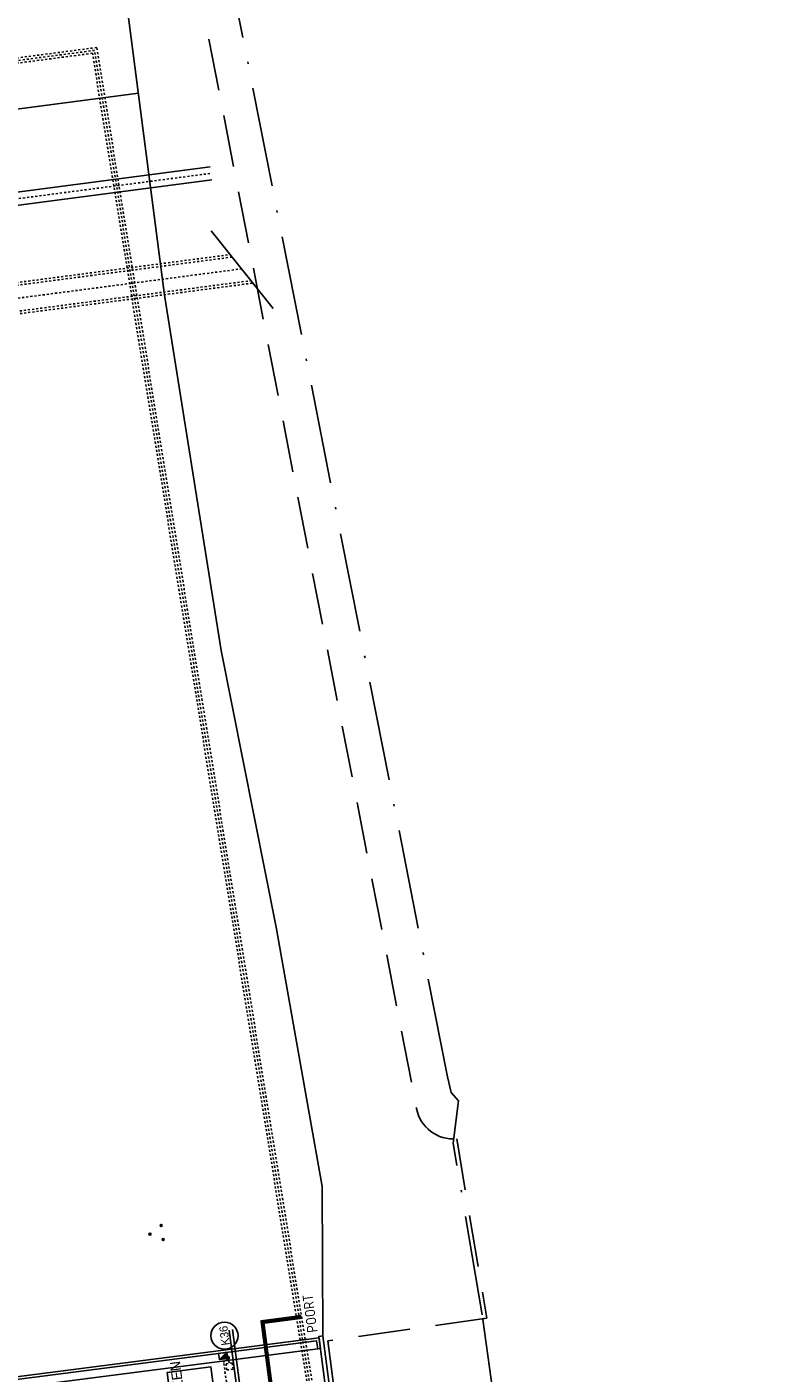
# Model space of a CAD drawing. Header units: metres. Extents: x 118052 to 118564, y 454784 to 455719.
# Tile 91 of 160: x 118258 to 118294, y 455326 to 455391. Entities that reach past the tile are written whole.
import ezdxf
from ezdxf.enums import TextEntityAlignment as Align

# ---------------------------------------------------------------- set-up
doc = ezdxf.new("R2010")
doc.units = ezdxf.units.M
doc.header["$LTSCALE"] = 0.5
for name, pattern in [('ACAD_ISO10W100', [18, 12, -3, 0, -3]), ('DASHED', [19.05, 12.7, -6.35]), ('DASHED2', [0.375, 0.25, -0.125]), ('Tauw_HIDDEN2', [5.6, 4, -1.6]), ('Tauw_L_Center1', [13, 8, -1.67, 1.66, -1.67]), ('Tauw_L_Center2', [6.499, 4, -0.833, 0.833, -0.833])]:
    doc.linetypes.add(name, pattern=pattern)
doc.layers.add('_hekwerk', color=7, linetype='Continuous', lineweight=50)
doc.layers.add('K100', color=6, linetype='DASHED', lineweight=100)
for name, color, linetype in [('_molgoot', 7, 'Continuous'), ('_straatkolk', 7, 'Continuous'), ('_tb13', 7, 'Continuous'), ('BL00_WERKGRENS', 5, 'DASHED2'), ('EL_N_A_EB00----REVISIE~-_-----', 1, 'Continuous'), ('GRAAFWERKZAAMHEDEN', 6, 'Continuous'), ('Grens', 1, 'ACAD_ISO10W100'), ('KABELLOOP', 6, 'Continuous'), ('Koningsstal VIEUWPORT', 254, 'Continuous'), ('ZU_B_-_EL999---LK_pvc125_sdr00~H_-----', 1, 'Tauw_L_Center2'), ('ZU_B_-_EL999---LW_bet1250-130_gw~H_-----', 1, 'Tauw_L_Center1'), ('ZU_B_-_EL999---LW_bet1250-130_gw~W_-----', 8, 'Tauw_HIDDEN2'), ('ZU_B_-_EL999---LX_onb250_sdr00~H_-----', 1, 'Tauw_L_Center2'), ('ZU_B_-_EL999---LX_onb250_sdr00~W_-----', 8, 'Tauw_HIDDEN2'), ('ZU_B_-_XX------extern-LEIDINGEN', 231, 'Continuous'), ('ZU_N_-_AL999---LK_pvc125_sdr34__20_^200~M_-----', 7, 'Continuous'), ('ZU_N_-_EL999---LK_pvc125_sdr34~H_-----', 2, 'Tauw_L_Center2'), ('ZU_N_-_EL999---LW_pvc630_pgr11~H_-----', 2, 'Tauw_L_Center2'), ('ZU_N_-_EL999---LW_pvc630_pgr11~W_-----', 2, 'Continuous'), ('ZU_N_-_EL999---SYM_STRAATKOLK~-_----c', 7, 'Tauw_L_Center2'), ('ZU_N_-_ML999---LK_pvc125_sdr34__20_^200~M_-----', 7, 'Continuous')]:
    doc.layers.add(name, color=color, linetype=linetype)
doc.styles.add('BURO-025', font='Isocp.shx', dxfattribs={"height": 500})
doc.styles.add('tcb_isocp', font='tcb_isocp.shx')

# ---------------------------------------------------------------- blocks, each defined once
blk = doc.blocks.new('*U9')
at = {"layer": '_straatkolk'}
blk.add_hatch(color=256, dxfattribs=at).paths.add_polyline_path([(0.2, -0.15), (0.2, 0.15), (-0.2, -0.15)])
blk.add_lwpolyline([(0.2, -0.15), (0.2, 0.15), (-0.2, 0.15), (-0.2, -0.15)], close=True, dxfattribs=at)
blk.add_lwpolyline([(-0.2, -0.15), (0.2, 0.15)], dxfattribs=at)
blk = doc.blocks.new('A$C051E189E')
at = {"layer": 'K100', "color": 2, "style": 'BURO-025'}
blk.add_text('POORT', height=500, dxfattribs=at).set_placement((127540, -91776))
blk = doc.blocks.new('A$C6DFC50BF')
at = {"layer": 'GRAAFWERKZAAMHEDEN'}
for p, q in [((121183, -87545), (128183, -87545)), ((121183, -87705), (128183, -87705))]:
    blk.add_line(p, q, dxfattribs=at)
blk.add_lwpolyline([(121628, -84298), (126535, -84298), (126535, -86439), (121628, -86439)], close=True, dxfattribs=at)
at = {"layer": 'KABELLOOP', "linetype": 'DASHED', "const_width": 200}
blk.add_lwpolyline([(128360, -91087), (128360, -89192), (115148, -89192), (115148, -55944)], dxfattribs=at)
at = {"layer": 'GRAAFWERKZAAMHEDEN', "color": 2}
blk.add_text('MANTELBUIZEN', height=500, rotation=359.98371, dxfattribs=at).set_placement((121868, -84989))
blk = doc.blocks.new('Leidingen')
at = {"layer": 'ZU_B_-_EL999---LK_pvc125_sdr00~H_-----'}
blk.add_lwpolyline([(-135612.7, -27231), (-139812.7, -27231.4)], dxfattribs=at)
at = {"layer": 'ZU_B_-_EL999---LW_bet1250-130_gw~H_-----'}
blk.add_lwpolyline([(-83242.2, 17647.9), (-83237.2, -34962.7)], dxfattribs=at)
at = {"layer": 'ZU_B_-_EL999---LW_bet1250-130_gw~W_-----'}
for points in [[(-83997.2, 17647.8), (-83992.1, -35417.6)], [(-83867.2, 17647.8), (-83862.1, -35339.3)], [(-82617.2, 17648), (-82612.2, -34586.1)], [(-82487.2, 17648), (-82482.2, -34507.8)]]:
    blk.add_lwpolyline(points, dxfattribs=at)
at = {"layer": 'ZU_B_-_EL999---LX_onb250_sdr00~H_-----'}
blk.add_lwpolyline([(-158609.8, -31858), (-71837.7, -29284.5), (-71842.9, 24814.9)], dxfattribs=at)
at = {"layer": 'ZU_B_-_EL999---LX_onb250_sdr00~W_-----'}
for points in [[(-158613.5, -31733), (-71962.7, -29163.1), (-71967.9, 24814.9)], [(-158606.1, -31982.9), (-71712.7, -29405.8), (-71717.9, 24814.9)]]:
    blk.add_lwpolyline(points, dxfattribs=at)
at = {"layer": 'ZU_B_-_XX------extern-LEIDINGEN'}
blk.add_line((-85343.9, -36232.1), (-81218, -33746), dxfattribs=at)
at = {"layer": 'ZU_N_-_EL999---LK_pvc125_sdr34~H_-----', "flags": 128}
blk.add_lwpolyline([(-135620.6, -27481.3), (-135370.6, -27481.3), (-135370.6, -27231.3), (-135612.7, -27231)], dxfattribs=at)
at = {"layer": 'ZU_N_-_EL999---LW_pvc630_pgr11~H_-----'}
blk.add_lwpolyline([(-99743.9, 26851), (-82522.8, 26851, -0.1989124), (-80295.4, 25928.4), (-79389.4, 25022.4, -0.1989124), (-78466.8, 22795), (-78466.8, -34095.2)], format="xyb", dxfattribs=at)
at = {"layer": 'ZU_N_-_EL999---LW_pvc630_pgr11~W_-----'}
for points in [[(-99743.9, 27166), (-82522.8, 27166, -0.1989124), (-80072.7, 26151.1), (-79166.7, 25245.1, -0.1989124), (-78151.8, 22795), (-78151.8, -34095.2)], [(-99743.9, 26536), (-82522.8, 26536, -0.1989124), (-80518.2, 25705.6), (-79612.2, 24799.6, -0.1989124), (-78781.8, 22795), (-78781.8, -34095.2)]]:
    blk.add_lwpolyline(points, format="xyb", dxfattribs=at)
at = {"layer": 'ZU_N_-_EL999---SYM_STRAATKOLK~-_----c', "lineweight": -3}
blk.add_lwpolyline([(-135643.2, -27631.3), (-135943.2, -27631.3), (-135943.2, -27331.3), (-135643.2, -27331.3)], close=True, dxfattribs=at)
at = {"layer": 'ZU_N_-_ML999---LK_pvc125_sdr34__20_^200~M_-----', "flags": 128}
blk.add_lwpolyline([(-135370.6, -27443.3, 0, 0, 0), (-135490.6, -27444.7, 0, 91.8, 0), (-135481.4, -27444.6, 91.8, 169.7, 0), (-135455.4, -27444.3, 169.7, 221.7, 0), (-135416.5, -27443.8, 221.7, 240, 0), (-135370.6, -27443.3, 240, 221.7, 0), (-135324.7, -27442.7, 221.7, 169.7, 0), (-135285.7, -27442.2, 169.7, 91.8, 0), (-135259.7, -27441.9, 91.8, 0, 0), (-135250.6, -27441.8, 0, 0, 0), (-135370.6, -27443.3, 0, 0, 0), (-134942.2, -27438.1, 0, 0, 0)], format="xyseb", dxfattribs=at)
at = {"layer": 'ZU_N_-_ML999---LK_pvc125_sdr34__20_^200~M_-----'}
blk.add_circle((-134284.4, -27430.1), 657.9, dxfattribs=at)
at = {"layer": 'EL_N_A_EB00----REVISIE~-_-----'}
for name in ['A$C6DFC50BF', 'A$C051E189E']:
    blk.add_blockref(name, (-262229.9, 59850.1), dxfattribs=at)
at = {"layer": 'ZU_N_-_AL999---LK_pvc125_sdr34__20_^200~M_-----', "style": 'tcb_isocp'}
blk.add_text('K36', height=400, dxfattribs=at).set_placement((-134284.4, -27430.1), align=Align.MIDDLE)

msp = doc.modelspace()

# ---------------------------------------------------------------- hatches: boundary and pattern name
h = msp.add_hatch(color=256)
edge = h.paths.add_edge_path()
edge.add_arc((118263.476, 455332.284), 0.05, 0, 360)
edge = h.paths.add_edge_path()
edge.add_arc((118264.108, 455332.023), 0.05, 0, 360)
edge = h.paths.add_edge_path()
edge.add_arc((118264.018, 455332.701), 0.05, 0, 360)

# ---------------------------------------------------------------- linework, layer by layer
for points in [[(118262.913, 455387.329), (118242.461, 455384.648), (118235.525, 455386.444), (118218.522, 455384.215), (118212.964, 455383.486)], [(118272.529, 455321.968), (118271.822, 455327.373), (118271.624, 455327.347), (118272.331, 455321.942), (118272.529, 455321.968)]]:
    msp.add_lwpolyline(points)
for centre in [(118264.018, 455332.701), (118263.476, 455332.284), (118264.108, 455332.023)]:
    msp.add_circle(centre, 0.05)
at = {"layer": '_hekwerk', "lineweight": -2}
msp.add_lwpolyline([(118271.822, 455327.372), (118271.786, 455334.587), (118269.558, 455347.086), (118266.916, 455360.435), (118264.179, 455377.589), (118261.905, 455395.088), (118155.656, 455382.243), (118160.288, 455306.62), (118162.379, 455281.874), (118167.107, 455249.728), (118171.917, 455216.499), (118172.227, 455212.736), (118173.912, 455200.03), (118178.156, 455171.751), (118179.927, 455159.531), (118195.458, 455159.382), (118211.563, 455159.423), (118222.611, 455159.64), (118292.649, 455168.53), (118294.119, 455171.383), (118292.823, 455193.84), (118292.216, 455198.358)], dxfattribs=at)
at = {"layer": '_molgoot'}
msp.add_lwpolyline([(118271.701, 455326.76), (118271.701, 455326.76), (118251.217, 455324.124), (118244.31, 455323.219, -0.414214), (118238.703, 455327.526), (118238.64, 455328.034), (118232.766, 455373.106, 0.428235), (118222.083, 455381.441), (118207.121, 455379.497, 0.421547), (118198.775, 455368.802), (118204.744, 455322.82, -0.406123), (118199.969, 455316.833), (118162.837, 455312.126), (118164.795, 455297.305)], format="xyb", dxfattribs=at)
at = {"layer": '_tb13'}
for points in [[(118271.701, 455326.76), (118271.632, 455327.285), (118251.149, 455324.65), (118244.241, 455323.744, -0.414214), (118239.228, 455327.595), (118239.166, 455328.102), (118233.293, 455373.167, 0.427849), (118222.01, 455381.966), (118207.058, 455380.023, 0.421348), (118198.25, 455368.732), (118204.217, 455322.76, -0.405656), (118199.902, 455317.359), (118162.242, 455312.585), (118164.269, 455297.24)], [(118271.571, 455326.743), (118271.514, 455327.139), (118251.166, 455324.521), (118244.258, 455323.615, -0.414214), (118239.099, 455327.578), (118239.037, 455328.085), (118233.164, 455373.152, 0.427941), (118222.028, 455381.837), (118207.074, 455379.894, 0.421396), (118198.379, 455368.749), (118204.346, 455322.775, -0.405777), (118199.918, 455317.23), (118162.388, 455312.472), (118164.398, 455297.256)]]:
    msp.add_lwpolyline(points, format="xyb", dxfattribs=at)
at = {"layer": 'BL00_WERKGRENS', "color": 0, "ltscale": 20}
msp.add_lwpolyline([(118154.653, 455285.486), (118151.411, 455337.094), (118148.615, 455381.593), (118195.555, 455387.268), (118198.171, 455422.773), (118259.888, 455423.058), (118276.335, 455338.342, 0.384881), (118278.275, 455336.885), (118279.728, 455328.228), (118272.054, 455327.141), (118272.647, 455322.62)], format="xyb", dxfattribs=at)
at = {"layer": 'Grens', "color": 0, "ltscale": 0.8}
msp.add_lwpolyline([(118280.197, 455323.406), (118279.497, 455328.397), (118279.497, 455328.397), (118278.107, 455336.678), (118278.358, 455338.719), (118278.005, 455339.115), (118277.831, 455339.879), (118267.372, 455392.984), (118261.38, 455424.865), (118198.505, 455424.575), (118195.742, 455387.089), (118147.059, 455381.203), (118149.612, 455337.023), (118149.612, 455337.023), (118151.61, 455337.106), (118154.852, 455285.508)], dxfattribs=at)

# ---------------------------------------------------------------- block references
at = {"layer": '_molgoot', "rotation": 7.457617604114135}
msp.add_blockref('*U9', (118267.005, 455326.408), dxfattribs=at)
at = {"layer": 'Koningsstal VIEUWPORT', "color": 6, "xscale": 0.0009975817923, "yscale": 0.0009975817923, "zscale": 0.0009975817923, "rotation": 97.46987594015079}
msp.add_blockref('Leidingen', (118222.52, 455456.651), dxfattribs=at)

doc.saveas('drawing.dxf')
